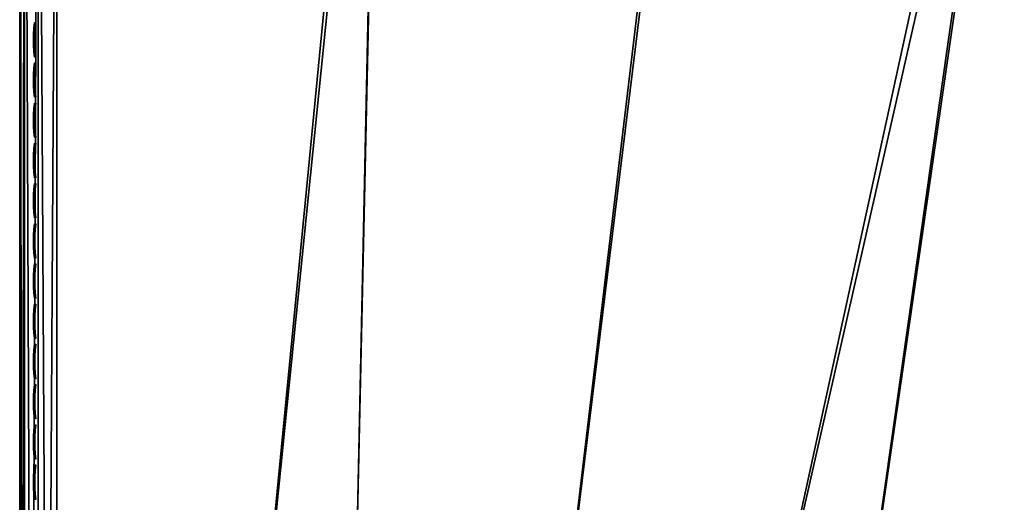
# Model space of a CAD drawing. Header units: inches. Extents: x 0 to 44.3, y -37.9 to 0.3.
# Tile 171 of 256: x 0 to 6.7, y -7.6 to -4.4. Entities that reach past the tile are written whole.
import ezdxf

# ---------------------------------------------------------------- set-up
doc = ezdxf.new("R2010")
doc.units = ezdxf.units.IN
doc.header["$LTSCALE"] = 0.03937
doc.header["$MEASUREMENT"] = 0
doc.layers.add('A-FURN-3-ST', color=151, linetype='Continuous')
doc.layers.add('A-FURN-3-STITCH', color=15, linetype='Continuous')

msp = doc.modelspace()

# ---------------------------------------------------------------- meshes
at = {"layer": 'A-FURN-3-ST'}
mesh = msp.add_polyface(dxfattribs=at)
corners = [(1.9748, -22.313, 18), (4.6004, -0.9864, 18), (2.4271, -0.8622, 18), (0.2508, -0.8149, 18), (0.2508, -22.2652, 18), (4.6212, -0.7024, 17.9625), (2.4378, -0.5777, 17.9625), (0.251, -0.6004, 17.9788), (0.0482, -0.6206, 17.8773), (0.013, -0.6341, 17.8092), (0.0343, -0.8149, 17.875), (0.0008, -0.8149, 17.75), (0.0008, -0.6491, 17.7337), (0.0008, -0.4897, 17.6853), (0.0741, -0.6146, 17.9071), (0.1258, -0.8149, 17.9665), (0.1959, -0.6016, 17.9728), (0.0008, -22.2652, 17.75), (0.0343, -22.2652, 17.875), (0.1258, -22.2652, 17.9665), (0.2508, -0.2149, 5), (0.2508, -22.8652, 5), (0.1258, -0.2149, 5.0335), (0.1258, -22.8652, 5.0335), (0.0343, -0.2149, 5.125), (0.0343, -22.8652, 5.125), (0.0008, -0.2149, 5.25), (0.0008, -22.8652, 5.25), (4.6432, -0.3879, 5), (1.9486, -22.9124, 5), (2.4485, -0.2626, 5), (0.0008, 0.0351, 5.5), (0.0008, -23.1152, 5.5), (0.0008, 0.0351, 16.9), (0.0008, -23.1152, 16.9), (0.0008, -0.3428, 17.6066)]
mesh.append_faces([[corners[k] for k in face] for face in [(0, 1, 2), (3, 4, 2), (2, 4, 0), (2, 5, 6), (2, 6, 7), (7, 3, 2), (8, 9, 10), (10, 9, 11), (11, 9, 12), (12, 9, 13), (8, 10, 14), (14, 10, 15), (14, 15, 16), (16, 15, 3), (16, 3, 7), (11, 17, 10), (10, 17, 18), (10, 18, 15), (15, 18, 19), (15, 19, 3), (3, 19, 4), (20, 21, 22), (22, 21, 23), (22, 23, 24), (24, 23, 25), (24, 25, 26), (26, 25, 27), (28, 29, 30), (30, 29, 21), (30, 21, 20), (31, 32, 33), (33, 32, 34), (33, 34, 17), (31, 26, 27), (31, 27, 32), (17, 11, 33), (35, 11, 13), (13, 11, 12)]])
mesh = msp.add_polyface(dxfattribs=at)
corners = [(12.1316, -24.1401, 18), (23.5799, -5.5046, 18), (21.5544, -4.7072, 18), (10.4768, -23.6547, 18), (19.5019, -3.9819, 18), (8.8026, -23.2407, 18), (17.4252, -3.3295, 18), (15.3267, -2.7509, 18), (7.1121, -22.899, 18), (13.209, -2.2468, 18), (5.4086, -22.6302, 18), (11.0749, -1.8178, 18), (8.927, -1.4644, 18), (3.6951, -22.4347, 18), (6.7679, -1.1872, 18), (1.9748, -22.313, 18), (4.6004, -0.9864, 18), (19.5919, -3.7118, 17.9625), (17.5055, -3.0564, 17.9625), (19.7478, -3.244, 17.6778), (19.803, -3.0781, 17.45), (17.694, -2.4156, 17.45), (17.6447, -2.5833, 17.6778), (19.6758, -3.4601, 17.8526), (17.5804, -2.8019, 17.8526), (23.8095, -4.9503, 5), (11.9512, -24.7124, 5), (21.764, -4.1451, 5), (10.3215, -24.2342, 5), (19.6914, -3.4126, 5), (8.6727, -23.8265, 5), (17.5942, -2.7538, 5), (15.4751, -2.1696, 5), (7.0079, -23.4899, 5), (13.3366, -1.6605, 5), (5.3303, -23.225, 5), (11.1815, -1.2273, 5), (9.0124, -0.8705, 5), (3.6428, -23.0324, 5), (6.832, -0.5906, 5), (1.9486, -22.9124, 5), (4.6432, -0.3879, 5), (19.7519, -3.2311, 5.0381), (17.6483, -2.5703, 5.0381), (17.6941, -2.4147, 5.1464), (19.8032, -3.0772, 5.1464)]
mesh.append_faces([[corners[k] for k in face] for face in [(0, 1, 2), (0, 2, 3), (3, 2, 4), (3, 4, 5), (5, 4, 6), (5, 6, 7), (5, 7, 8), (8, 7, 9), (8, 9, 10), (10, 9, 11), (10, 11, 12), (10, 12, 13), (13, 12, 14), (13, 14, 15), (15, 14, 16), (4, 17, 6), (6, 17, 18), (6, 18, 7), (19, 20, 21, 22), (23, 19, 22, 24), (17, 23, 24, 18), (25, 26, 27), (27, 28, 29), (29, 28, 30), (29, 30, 31), (31, 30, 32), (32, 30, 33), (32, 33, 34), (34, 33, 35), (34, 35, 36), (36, 35, 37), (37, 35, 38), (37, 38, 39), (39, 38, 40), (39, 40, 41), (29, 31, 42), (42, 31, 43), (42, 43, 44, 45)]])
at = {"layer": 'A-FURN-3-STITCH'}
mesh = msp.add_polyface(dxfattribs=at)
corners = [(0.1101, -4.3765, 17.9558), (0.1058, -4.415, 17.9615), (0.1011, -4.415, 17.9637), (0.108, -4.3765, 17.9543), (0.1032, -4.4538, 17.9646), (0.0986, -4.4539, 17.9669), (0.0968, -4.4149, 17.9608), (0.1036, -4.3764, 17.9514), (0.1024, -4.4929, 17.9652), (0.0977, -4.493, 17.9675), (0.0942, -4.4538, 17.964), (0.0972, -4.4149, 17.9556), (0.1015, -4.3764, 17.9499), (0.1032, -4.532, 17.9633), (0.0986, -4.532, 17.9656), (0.0934, -4.4929, 17.9646), (0.0946, -4.4537, 17.9588), (0.1058, -4.5707, 17.9589), (0.1011, -4.5708, 17.9611), (0.0942, -4.532, 17.9627), (0.0938, -4.4928, 17.9594), (0.1101, -4.609, 17.9519), (0.1079, -4.609, 17.9505), (0.0968, -4.5707, 17.9582), (0.0946, -4.5319, 17.9575), (0.1036, -4.6089, 17.9476), (0.0972, -4.5706, 17.953), (0.1015, -4.6089, 17.9461)]
mesh.append_faces([[corners[k] for k in face] for face in [(0, 1, 2, 3), (1, 4, 5, 2), (3, 2, 6, 7), (4, 8, 9, 5), (2, 5, 10, 6), (7, 6, 11, 12), (8, 13, 14, 9), (5, 9, 15, 10), (6, 10, 16, 11), (13, 17, 18, 14), (9, 14, 19, 15), (10, 15, 20, 16), (17, 21, 22, 18), (14, 18, 23, 19), (15, 19, 24, 20), (18, 22, 25, 23), (19, 23, 26, 24), (23, 25, 27, 26)]])
mesh = msp.add_polyface(dxfattribs=at)
corners = [(0.1101, -4.648, 17.9558), (0.1058, -4.6865, 17.9615), (0.1011, -4.6865, 17.9637), (0.108, -4.648, 17.9543), (0.1032, -4.7254, 17.9646), (0.0986, -4.7254, 17.9669), (0.0968, -4.6865, 17.9608), (0.1036, -4.648, 17.9514), (0.1024, -4.7645, 17.9652), (0.0977, -4.7645, 17.9675), (0.0942, -4.7254, 17.964), (0.0972, -4.6864, 17.9556), (0.1015, -4.6479, 17.9499), (0.1032, -4.8035, 17.9633), (0.0986, -4.8035, 17.9656), (0.0934, -4.7644, 17.9646), (0.0946, -4.7253, 17.9588), (0.1058, -4.8423, 17.9589), (0.1011, -4.8423, 17.9611), (0.0942, -4.8035, 17.9627), (0.0938, -4.7644, 17.9594), (0.1101, -4.8805, 17.9519), (0.1079, -4.8805, 17.9505), (0.0968, -4.8423, 17.9582), (0.0946, -4.8034, 17.9575), (0.1036, -4.8804, 17.9476), (0.0972, -4.8422, 17.953), (0.1015, -4.8804, 17.9461)]
mesh.append_faces([[corners[k] for k in face] for face in [(0, 1, 2, 3), (1, 4, 5, 2), (3, 2, 6, 7), (4, 8, 9, 5), (2, 5, 10, 6), (7, 6, 11, 12), (8, 13, 14, 9), (5, 9, 15, 10), (6, 10, 16, 11), (13, 17, 18, 14), (9, 14, 19, 15), (10, 15, 20, 16), (17, 21, 22, 18), (14, 18, 23, 19), (15, 19, 24, 20), (18, 22, 25, 23), (19, 23, 26, 24), (23, 25, 27, 26)]])
mesh = msp.add_polyface(dxfattribs=at)
corners = [(0.1101, -4.9196, 17.9558), (0.1058, -4.958, 17.9615), (0.1011, -4.9581, 17.9637), (0.108, -4.9195, 17.9543), (0.1032, -4.9969, 17.9646), (0.0986, -4.9969, 17.9669), (0.0968, -4.958, 17.9608), (0.1036, -4.9195, 17.9514), (0.1024, -5.036, 17.9652), (0.0977, -5.036, 17.9675), (0.0942, -4.9969, 17.964), (0.0972, -4.9579, 17.9556), (0.1015, -4.9195, 17.9499), (0.1032, -5.075, 17.9633), (0.0986, -5.0751, 17.9656), (0.0934, -5.036, 17.9646), (0.0946, -4.9968, 17.9588), (0.1058, -5.1138, 17.9589), (0.1011, -5.1138, 17.9611), (0.0942, -5.075, 17.9627), (0.0938, -5.0359, 17.9594), (0.1101, -5.152, 17.9519), (0.1079, -5.152, 17.9505), (0.0968, -5.1138, 17.9582), (0.0946, -5.0749, 17.9575), (0.1036, -5.152, 17.9476), (0.0972, -5.1137, 17.953), (0.1015, -5.1519, 17.9461)]
mesh.append_faces([[corners[k] for k in face] for face in [(0, 1, 2, 3), (1, 4, 5, 2), (3, 2, 6, 7), (4, 8, 9, 5), (2, 5, 10, 6), (7, 6, 11, 12), (8, 13, 14, 9), (5, 9, 15, 10), (6, 10, 16, 11), (13, 17, 18, 14), (9, 14, 19, 15), (10, 15, 20, 16), (17, 21, 22, 18), (14, 18, 23, 19), (15, 19, 24, 20), (18, 22, 25, 23), (19, 23, 26, 24), (23, 25, 27, 26)]])
mesh = msp.add_polyface(dxfattribs=at)
corners = [(0.1101, -5.1911, 17.9558), (0.1058, -5.2295, 17.9615), (0.1011, -5.2296, 17.9637), (0.108, -5.1911, 17.9543), (0.1032, -5.2684, 17.9646), (0.0986, -5.2685, 17.9669), (0.0968, -5.2295, 17.9608), (0.1036, -5.191, 17.9514), (0.1024, -5.3075, 17.9652), (0.0977, -5.3076, 17.9675), (0.0942, -5.2684, 17.964), (0.0972, -5.2294, 17.9556), (0.1015, -5.191, 17.9499), (0.1032, -5.3466, 17.9633), (0.0986, -5.3466, 17.9656), (0.0934, -5.3075, 17.9646), (0.0946, -5.2683, 17.9588), (0.1058, -5.3853, 17.9589), (0.1011, -5.3854, 17.9611), (0.0942, -5.3466, 17.9627), (0.0938, -5.3074, 17.9594), (0.1101, -5.4236, 17.9519), (0.1079, -5.4235, 17.9505), (0.0968, -5.3853, 17.9582), (0.0946, -5.3465, 17.9575), (0.1036, -5.4235, 17.9476), (0.0972, -5.3852, 17.953), (0.1015, -5.4235, 17.9461)]
mesh.append_faces([[corners[k] for k in face] for face in [(0, 1, 2, 3), (1, 4, 5, 2), (3, 2, 6, 7), (4, 8, 9, 5), (2, 5, 10, 6), (7, 6, 11, 12), (8, 13, 14, 9), (5, 9, 15, 10), (6, 10, 16, 11), (13, 17, 18, 14), (9, 14, 19, 15), (10, 15, 20, 16), (17, 21, 22, 18), (14, 18, 23, 19), (15, 19, 24, 20), (18, 22, 25, 23), (19, 23, 26, 24), (23, 25, 27, 26)]])
mesh = msp.add_polyface(dxfattribs=at)
corners = [(0.1101, -5.4626, 17.9558), (0.1058, -5.5011, 17.9615), (0.1011, -5.5011, 17.9637), (0.108, -5.4626, 17.9543), (0.1032, -5.54, 17.9646), (0.0986, -5.54, 17.9669), (0.0968, -5.5011, 17.9608), (0.1036, -5.4625, 17.9514), (0.1024, -5.579, 17.9652), (0.0977, -5.5791, 17.9675), (0.0942, -5.54, 17.964), (0.0972, -5.501, 17.9556), (0.1015, -5.4625, 17.9499), (0.1032, -5.6181, 17.9633), (0.0986, -5.6181, 17.9656), (0.0934, -5.579, 17.9646), (0.0946, -5.5399, 17.9588), (0.1058, -5.6569, 17.9589), (0.1011, -5.6569, 17.9611), (0.0942, -5.6181, 17.9627), (0.0938, -5.579, 17.9594), (0.1101, -5.6951, 17.9519), (0.1079, -5.6951, 17.9505), (0.0968, -5.6568, 17.9582), (0.0946, -5.618, 17.9575), (0.1036, -5.695, 17.9476), (0.0972, -5.6568, 17.953), (0.1015, -5.695, 17.9461)]
mesh.append_faces([[corners[k] for k in face] for face in [(0, 1, 2, 3), (1, 4, 5, 2), (3, 2, 6, 7), (4, 8, 9, 5), (2, 5, 10, 6), (7, 6, 11, 12), (8, 13, 14, 9), (5, 9, 15, 10), (6, 10, 16, 11), (13, 17, 18, 14), (9, 14, 19, 15), (10, 15, 20, 16), (17, 21, 22, 18), (14, 18, 23, 19), (15, 19, 24, 20), (18, 22, 25, 23), (19, 23, 26, 24), (23, 25, 27, 26)]])
mesh = msp.add_polyface(dxfattribs=at)
corners = [(0.1101, -5.7342, 17.9558), (0.1058, -5.7726, 17.9615), (0.1011, -5.7726, 17.9637), (0.108, -5.7341, 17.9543), (0.1032, -5.8115, 17.9646), (0.0986, -5.8115, 17.9669), (0.0968, -5.7726, 17.9608), (0.1036, -5.7341, 17.9514), (0.1024, -5.8506, 17.9652), (0.0977, -5.8506, 17.9675), (0.0942, -5.8115, 17.964), (0.0972, -5.7725, 17.9556), (0.1015, -5.7341, 17.9499), (0.1032, -5.8896, 17.9633), (0.0986, -5.8897, 17.9656), (0.0934, -5.8506, 17.9646), (0.0946, -5.8114, 17.9588), (0.1058, -5.9284, 17.9589), (0.1011, -5.9284, 17.9611), (0.0942, -5.8896, 17.9627), (0.0938, -5.8505, 17.9594), (0.1101, -5.9666, 17.9519), (0.1079, -5.9666, 17.9505), (0.0968, -5.9284, 17.9582), (0.0946, -5.8895, 17.9575), (0.1036, -5.9666, 17.9476), (0.0972, -5.9283, 17.953), (0.1015, -5.9665, 17.9461)]
mesh.append_faces([[corners[k] for k in face] for face in [(0, 1, 2, 3), (1, 4, 5, 2), (3, 2, 6, 7), (4, 8, 9, 5), (2, 5, 10, 6), (7, 6, 11, 12), (8, 13, 14, 9), (5, 9, 15, 10), (6, 10, 16, 11), (13, 17, 18, 14), (9, 14, 19, 15), (10, 15, 20, 16), (17, 21, 22, 18), (14, 18, 23, 19), (15, 19, 24, 20), (18, 22, 25, 23), (19, 23, 26, 24), (23, 25, 27, 26)]])
mesh = msp.add_polyface(dxfattribs=at)
corners = [(0.1101, -6.0057, 17.9558), (0.1058, -6.0441, 17.9615), (0.1011, -6.0442, 17.9637), (0.108, -6.0057, 17.9543), (0.1032, -6.083, 17.9646), (0.0986, -6.0831, 17.9669), (0.0968, -6.0441, 17.9608), (0.1036, -6.0056, 17.9514), (0.1024, -6.1221, 17.9652), (0.0977, -6.1221, 17.9675), (0.0942, -6.083, 17.964), (0.0972, -6.044, 17.9556), (0.1015, -6.0056, 17.9499), (0.1032, -6.1612, 17.9633), (0.0986, -6.1612, 17.9656), (0.0934, -6.1221, 17.9646), (0.0946, -6.0829, 17.9588), (0.1058, -6.1999, 17.9589), (0.1011, -6.2, 17.9611), (0.0942, -6.1611, 17.9627), (0.0938, -6.122, 17.9594), (0.1101, -6.2382, 17.9519), (0.1079, -6.2381, 17.9505), (0.0968, -6.1999, 17.9582), (0.0946, -6.1611, 17.9575), (0.1036, -6.2381, 17.9476), (0.0972, -6.1998, 17.953), (0.1015, -6.2381, 17.9461)]
mesh.append_faces([[corners[k] for k in face] for face in [(0, 1, 2, 3), (1, 4, 5, 2), (3, 2, 6, 7), (4, 8, 9, 5), (2, 5, 10, 6), (7, 6, 11, 12), (8, 13, 14, 9), (5, 9, 15, 10), (6, 10, 16, 11), (13, 17, 18, 14), (9, 14, 19, 15), (10, 15, 20, 16), (17, 21, 22, 18), (14, 18, 23, 19), (15, 19, 24, 20), (18, 22, 25, 23), (19, 23, 26, 24), (23, 25, 27, 26)]])
mesh = msp.add_polyface(dxfattribs=at)
corners = [(0.1101, -6.2772, 17.9558), (0.1058, -6.3157, 17.9615), (0.1011, -6.3157, 17.9637), (0.108, -6.2772, 17.9543), (0.1032, -6.3546, 17.9646), (0.0986, -6.3546, 17.9669), (0.0968, -6.3157, 17.9608), (0.1036, -6.2771, 17.9514), (0.1024, -6.3936, 17.9652), (0.0977, -6.3937, 17.9675), (0.0942, -6.3545, 17.964), (0.0972, -6.3156, 17.9556), (0.1015, -6.2771, 17.9499), (0.1032, -6.4327, 17.9633), (0.0986, -6.4327, 17.9656), (0.0934, -6.3936, 17.9646), (0.0946, -6.3545, 17.9588), (0.1058, -6.4714, 17.9589), (0.1011, -6.4715, 17.9611), (0.0942, -6.4327, 17.9627), (0.0938, -6.3935, 17.9594), (0.1101, -6.5097, 17.9519), (0.1079, -6.5097, 17.9505), (0.0968, -6.4714, 17.9582), (0.0946, -6.4326, 17.9575), (0.1036, -6.5096, 17.9476), (0.0972, -6.4713, 17.953), (0.1015, -6.5096, 17.9461)]
mesh.append_faces([[corners[k] for k in face] for face in [(0, 1, 2, 3), (1, 4, 5, 2), (3, 2, 6, 7), (4, 8, 9, 5), (2, 5, 10, 6), (7, 6, 11, 12), (8, 13, 14, 9), (5, 9, 15, 10), (6, 10, 16, 11), (13, 17, 18, 14), (9, 14, 19, 15), (10, 15, 20, 16), (17, 21, 22, 18), (14, 18, 23, 19), (15, 19, 24, 20), (18, 22, 25, 23), (19, 23, 26, 24), (23, 25, 27, 26)]])
mesh = msp.add_polyface(dxfattribs=at)
corners = [(0.1101, -6.5487, 17.9558), (0.1058, -6.5872, 17.9615), (0.1011, -6.5872, 17.9637), (0.108, -6.5487, 17.9543), (0.1032, -6.6261, 17.9646), (0.0986, -6.6261, 17.9669), (0.0968, -6.5872, 17.9608), (0.1036, -6.5487, 17.9514), (0.1024, -6.6652, 17.9652), (0.0977, -6.6652, 17.9675), (0.0942, -6.6261, 17.964), (0.0972, -6.5871, 17.9556), (0.1015, -6.5486, 17.9499), (0.1032, -6.7042, 17.9633), (0.0986, -6.7043, 17.9656), (0.0934, -6.6652, 17.9646), (0.0946, -6.626, 17.9588), (0.1058, -6.743, 17.9589), (0.1011, -6.743, 17.9611), (0.0942, -6.7042, 17.9627), (0.0938, -6.6651, 17.9594), (0.1101, -6.7812, 17.9519), (0.1079, -6.7812, 17.9505), (0.0968, -6.743, 17.9582), (0.0946, -6.7041, 17.9575), (0.1036, -6.7811, 17.9476), (0.0972, -6.7429, 17.953), (0.1015, -6.7811, 17.9461)]
mesh.append_faces([[corners[k] for k in face] for face in [(0, 1, 2, 3), (1, 4, 5, 2), (3, 2, 6, 7), (4, 8, 9, 5), (2, 5, 10, 6), (7, 6, 11, 12), (8, 13, 14, 9), (5, 9, 15, 10), (6, 10, 16, 11), (13, 17, 18, 14), (9, 14, 19, 15), (10, 15, 20, 16), (17, 21, 22, 18), (14, 18, 23, 19), (15, 19, 24, 20), (18, 22, 25, 23), (19, 23, 26, 24), (23, 25, 27, 26)]])
mesh = msp.add_polyface(dxfattribs=at)
corners = [(0.1101, -6.8203, 17.9558), (0.1058, -6.8587, 17.9615), (0.1011, -6.8588, 17.9637), (0.108, -6.8202, 17.9543), (0.1032, -6.8976, 17.9646), (0.0986, -6.8976, 17.9669), (0.0968, -6.8587, 17.9608), (0.1036, -6.8202, 17.9514), (0.1024, -6.9367, 17.9652), (0.0977, -6.9367, 17.9675), (0.0942, -6.8976, 17.964), (0.0972, -6.8586, 17.9556), (0.1015, -6.8202, 17.9499), (0.1032, -6.9757, 17.9633), (0.0986, -6.9758, 17.9656), (0.0934, -6.9367, 17.9646), (0.0946, -6.8975, 17.9588), (0.1058, -7.0145, 17.9589), (0.1011, -7.0145, 17.9611), (0.0942, -6.9757, 17.9627), (0.0938, -6.9366, 17.9594), (0.1101, -7.0527, 17.9519), (0.1079, -7.0527, 17.9505), (0.0968, -7.0145, 17.9582), (0.0946, -6.9756, 17.9575), (0.1036, -7.0527, 17.9476), (0.0972, -7.0144, 17.953), (0.1015, -7.0526, 17.9461)]
mesh.append_faces([[corners[k] for k in face] for face in [(0, 1, 2, 3), (1, 4, 5, 2), (3, 2, 6, 7), (4, 8, 9, 5), (2, 5, 10, 6), (7, 6, 11, 12), (8, 13, 14, 9), (5, 9, 15, 10), (6, 10, 16, 11), (13, 17, 18, 14), (9, 14, 19, 15), (10, 15, 20, 16), (17, 21, 22, 18), (14, 18, 23, 19), (15, 19, 24, 20), (18, 22, 25, 23), (19, 23, 26, 24), (23, 25, 27, 26)]])
mesh = msp.add_polyface(dxfattribs=at)
corners = [(0.1101, -7.0918, 17.9558), (0.1058, -7.1303, 17.9615), (0.1011, -7.1303, 17.9637), (0.108, -7.0918, 17.9543), (0.1032, -7.1691, 17.9646), (0.0986, -7.1692, 17.9669), (0.0968, -7.1302, 17.9608), (0.1036, -7.0917, 17.9514), (0.1024, -7.2082, 17.9652), (0.0977, -7.2083, 17.9675), (0.0942, -7.1691, 17.964), (0.0972, -7.1302, 17.9556), (0.1015, -7.0917, 17.9499), (0.1032, -7.2473, 17.9633), (0.0986, -7.2473, 17.9656), (0.0934, -7.2082, 17.9646), (0.0946, -7.169, 17.9588), (0.1058, -7.286, 17.9589), (0.1011, -7.2861, 17.9611), (0.0942, -7.2473, 17.9627), (0.0938, -7.2081, 17.9594), (0.1101, -7.3243, 17.9519), (0.1079, -7.3243, 17.9505), (0.0968, -7.286, 17.9582), (0.0946, -7.2472, 17.9575), (0.1036, -7.3242, 17.9476), (0.0972, -7.2859, 17.953), (0.1015, -7.3242, 17.9461)]
mesh.append_faces([[corners[k] for k in face] for face in [(0, 1, 2, 3), (1, 4, 5, 2), (3, 2, 6, 7), (4, 8, 9, 5), (2, 5, 10, 6), (7, 6, 11, 12), (8, 13, 14, 9), (5, 9, 15, 10), (6, 10, 16, 11), (13, 17, 18, 14), (9, 14, 19, 15), (10, 15, 20, 16), (17, 21, 22, 18), (14, 18, 23, 19), (15, 19, 24, 20), (18, 22, 25, 23), (19, 23, 26, 24), (23, 25, 27, 26)]])
mesh = msp.add_polyface(dxfattribs=at)
corners = [(0.1101, -7.3633, 17.9558), (0.1058, -7.4018, 17.9615), (0.1011, -7.4018, 17.9637), (0.108, -7.3633, 17.9543), (0.1032, -7.4407, 17.9646), (0.0986, -7.4407, 17.9669), (0.0968, -7.4018, 17.9608), (0.1036, -7.3633, 17.9514), (0.1024, -7.4798, 17.9652), (0.0977, -7.4798, 17.9675), (0.0942, -7.4407, 17.964), (0.0972, -7.4017, 17.9556), (0.1015, -7.3632, 17.9499), (0.1032, -7.5188, 17.9633), (0.0986, -7.5188, 17.9656), (0.0934, -7.4797, 17.9646), (0.0946, -7.4406, 17.9588), (0.1058, -7.5576, 17.9589), (0.1011, -7.5576, 17.9611), (0.0942, -7.5188, 17.9627), (0.0938, -7.4797, 17.9594), (0.1101, -7.5958, 17.9519), (0.1079, -7.5958, 17.9505), (0.0968, -7.5576, 17.9582), (0.0946, -7.5187, 17.9575), (0.1036, -7.5957, 17.9476), (0.0972, -7.5575, 17.953), (0.1015, -7.5957, 17.9461)]
mesh.append_faces([[corners[k] for k in face] for face in [(0, 1, 2, 3), (1, 4, 5, 2), (3, 2, 6, 7), (4, 8, 9, 5), (2, 5, 10, 6), (7, 6, 11, 12), (8, 13, 14, 9), (5, 9, 15, 10), (6, 10, 16, 11), (13, 17, 18, 14), (9, 14, 19, 15), (10, 15, 20, 16), (17, 21, 22, 18), (14, 18, 23, 19), (15, 19, 24, 20), (18, 22, 25, 23), (19, 23, 26, 24), (23, 25, 27, 26)]])

doc.saveas('drawing.dxf')
